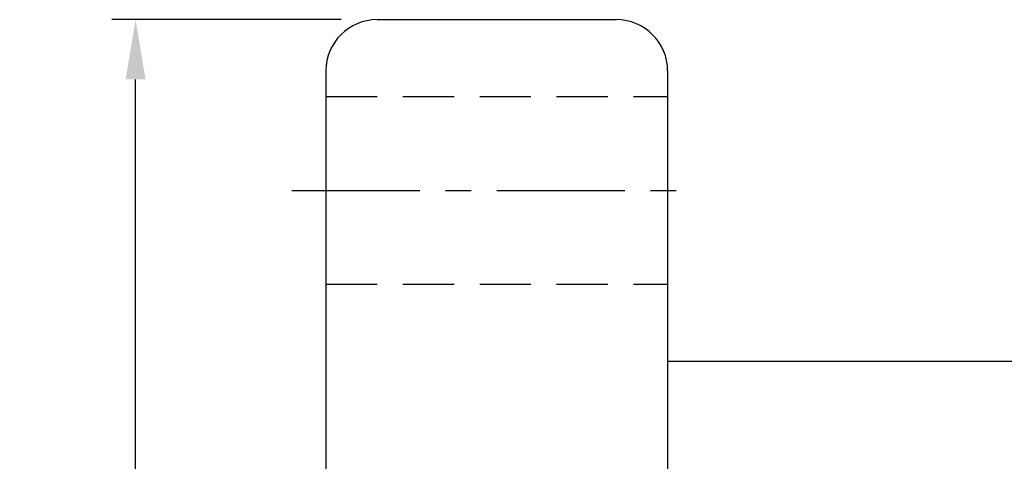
# Model space of a CAD drawing. Extents: x 21 to 593, y 41 to 119.
# Tile 31 of 53: x 106 to 135, y 88 to 100. Entities that reach past the tile are written whole.
import ezdxf

# ---------------------------------------------------------------- set-up
doc = ezdxf.new("R2010")
doc.units = 0
doc.header["$LTSCALE"] = 3
doc.header["$MEASUREMENT"] = 0
doc.header["$PDMODE"] = 1
doc.linetypes.add('CENTER', pattern=[2, 1.25, -0.25, 0.25, -0.25])
doc.linetypes.add('DASHED', pattern=[0.75, 0.5, -0.25])
doc.layers.get('DEFPOINTS').update_dxf_attribs({"linetype": 'CONTINUOUS'})
for name, color, linetype in [('CL', 1, 'CENTER'), ('DIM', 4, 'CONTINUOUS'), ('HID', 2, 'DASHED'), ('OUT', 3, 'CONTINUOUS')]:
    doc.layers.add(name, color=color, linetype=linetype)
doc.styles.add('DIM-7', font='SIMPLEX.shx', dxfattribs={"width": 0.7, "bigfont": 'chineset.shx'})
doc.dimstyles.new('CNS', dxfattribs={"dimtxt": 3.5, "dimasz": 2.5, "dimexe": 1, "dimexo": 1.5, "dimgap": 0.09, "dimtad": 0, "dimdsep": 46, "dimtxsty": 'DIM-7', "dimcen": 0.09, "dimclrd": 1, "dimclre": 1, "dimclrt": 4, "dimadec": 0, "dimazin": 0, "dimtfac": 1, "dimtix": 1, "dimtmove": 2, "dimatfit": 3, "dimfxl": 1, "dimtvp": 0.971429, "dimtolj": 1, "dimarcsym": 0})

# ---------------------------------------------------------------- blocks, each defined once
blk = doc.blocks.new('*D2')
at = {"layer": 'DEFPOINTS', "color": 0, "transparency": 16777216}
for p in [(109.718, 100.465), (116.787, 100.465), (116.787, 52.465)]:
    blk.add_point(p, dxfattribs=at)
at = {"layer": 'DIM', "color": 4, "lineweight": -2, "transparency": 16777216}
for p, q in [((115.737, 100.465), (109.018, 100.465)), ((109.718, 54.215), (109.718, 98.715)), ((115.737, 52.465), (109.018, 52.465))]:
    blk.add_line(p, q, dxfattribs=at)
at = {"layer": 'DIM', "color": 4, "transparency": 16777216}
for points in [[(109.427, 98.715), (110.01, 98.715), (109.718, 100.465)], [(109.427, 54.215), (110.01, 54.215), (109.718, 52.465)]]:
    blk.add_solid(points, dxfattribs=at)
at = {"layer": 'DIM', "color": 4, "transparency": 16777216, "insert": (107.933, 76.465), "char_height": 2.45, "attachment_point": 5, "rotation": 90, "style": 'DIM-7'}
blk.add_mtext('\\A1;%%C48', dxfattribs=at)

msp = doc.modelspace()

# ---------------------------------------------------------------- linework, layer by layer
at = {"layer": 'CL', "color": 7}
msp.add_line((114.287, 95.465), (126.287, 95.465), dxfattribs=at)
at = {"layer": 'HID', "color": 7}
for p, q in [((115.287, 98.215), (125.287, 98.215)), ((115.287, 92.715), (125.287, 92.715))]:
    msp.add_line(p, q, dxfattribs=at)
at = {"layer": 'OUT', "color": 7}
for p, q in [((116.787, 100.465), (123.787, 100.465)), ((115.287, 98.965), (115.287, 53.965)), ((125.287, 98.965), (125.287, 53.965)), ((125.287, 90.465), (153.787, 90.465))]:
    msp.add_line(p, q, dxfattribs=at)
for centre, start, end in [((116.787, 98.965), 90, 180), ((123.787, 98.965), 0, 90)]:
    msp.add_arc(centre, 1.5, start, end, dxfattribs=at)

# ---------------------------------------------------------------- dimensions: what is measured, and where the dimension line sits
at = {"layer": 'DIM', "color": 7}
dim = msp.add_linear_dim(base=(109.718, 100.465), p1=(116.787, 52.465), p2=(116.787, 100.465), angle=90, text='%%C<>', dimstyle='CNS', override={"dimscale": 0.7, "dimgap": 0.8, "dimtad": 1, "dimclrd": 4, "dimclre": 4, "dimtp": -0.03, "dimtm": 0.035, "dimtfac": 0.6, "dimtmove": 0}, dxfattribs=at)
dim.commit()
dim.dimension.update_dxf_attribs({"geometry": '*D2', "text_midpoint": (107.933, 76.465)})

doc.saveas('drawing.dxf')
